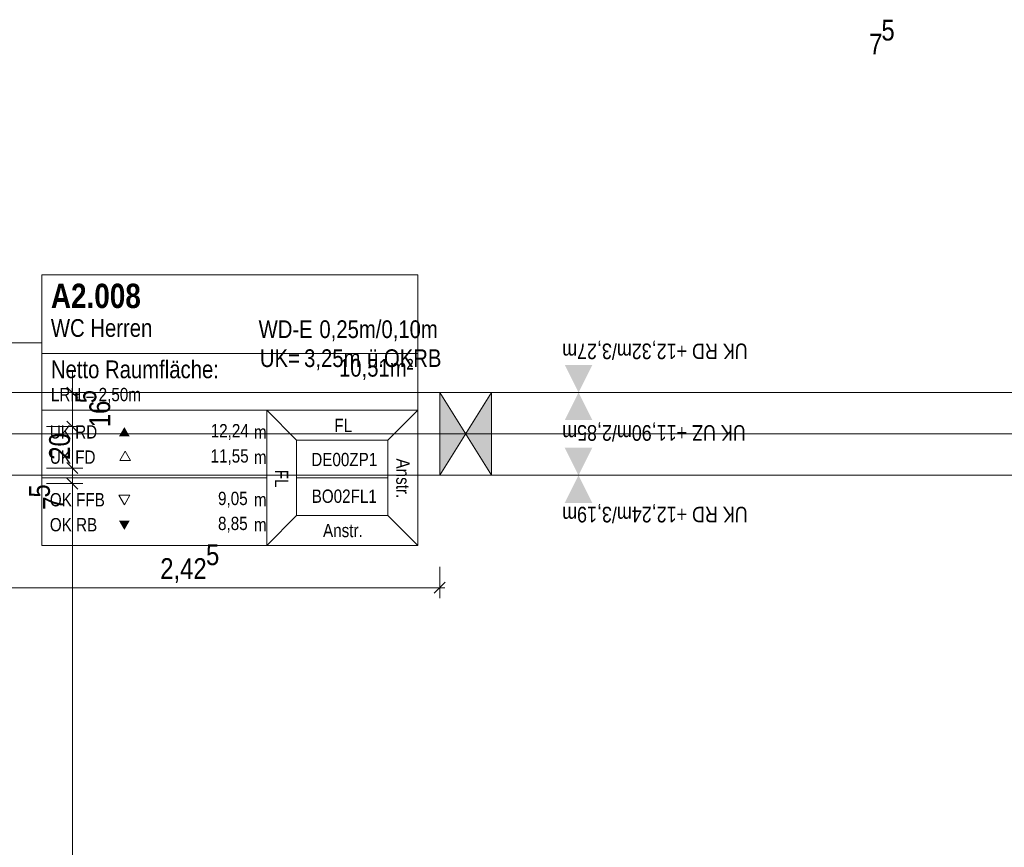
# Model space of a CAD drawing. Extents: x -634 to 300, y 62 to 1102.
# Tile 100 of 125: x -310 to -215, y 726 to 806. Entities that reach past the tile are written whole.
import ezdxf
from ezdxf.lldxf.tags import DXFTag

# ---------------------------------------------------------------- set-up
doc = ezdxf.new("R2010")
doc.units = 0
doc.layers.get('0').update_dxf_attribs({"lineweight": 13})
for name, color, linetype, lineweight, true_color in [('30 -34 Innenwände- 11 Durchbruch', 4, 'Continuous', 9, 0x00ffff), ('30 -35 Decken- 1 Konstruktion-Träger- Stahlbeton', 7, 'Continuous', 13, 0x33aa00), ('70 -75 Raumstempel- 1 Raumstempel-A06CPVZWL0', 1, 'Continuous', 50, 0xff0000), ('70 -75 Raumstempel-2 Verweislinie', 3, 'Continuous', 9, 0x00ff00), ('70 -76 Bemaßung- 2 Allgemein', 9, 'Continuous', 5, 0x808080)]:
    doc.layers.add(name, color=color, linetype=linetype, lineweight=lineweight, true_color=true_color)
doc.layers.add('70 -71 Achsen- 1 Gebäudeachsen', color=7, linetype='STRICHPUNKT2-A06CPW00L0', lineweight=18)
doc.styles.get("Standard").update_dxf_attribs({"font": 'ARIALN.TTF'})
tags = doc.linetypes.add('grob-A06CPVZVL0', pattern=[14, 3, -8, 3]).pattern_tags.tags
tags[8:9] = [DXFTag(74, 4), DXFTag(75, 0), DXFTag(340, '0'), DXFTag(46, 0.0), DXFTag(50, 0.0), DXFTag(44, 0.0), DXFTag(45, 0.0)]
tags[6:7] = [DXFTag(74, 4), DXFTag(75, 0), DXFTag(340, '0'), DXFTag(46, 0.0), DXFTag(50, 0.0), DXFTag(44, 0.0), DXFTag(45, 0.0)]
tags[4:5] = [DXFTag(74, 4), DXFTag(75, 0), DXFTag(340, '0'), DXFTag(46, 0.0), DXFTag(50, 0.0), DXFTag(44, 0.0), DXFTag(45, 0.0)]
tags = doc.linetypes.add('STRICHPUNKT2-A06CPW00L0', pattern=[12.7, 6.35, -3.175, 0, -3.175]).pattern_tags.tags
tags[10:11] = [DXFTag(74, 4), DXFTag(75, 0), DXFTag(340, '0'), DXFTag(46, 0.0), DXFTag(50, 0.0), DXFTag(44, 0.0), DXFTag(45, 0.0)]
tags[8:9] = [DXFTag(74, 4), DXFTag(75, 0), DXFTag(340, '0'), DXFTag(46, 0.0), DXFTag(50, 0.0), DXFTag(44, 0.0), DXFTag(45, 0.0)]
tags[6:7] = [DXFTag(74, 4), DXFTag(75, 0), DXFTag(340, '0'), DXFTag(46, 0.0), DXFTag(50, 0.0), DXFTag(44, 0.0), DXFTag(45, 0.0)]
tags[4:5] = [DXFTag(74, 4), DXFTag(75, 0), DXFTag(340, '0'), DXFTag(46, 0.0), DXFTag(50, 0.0), DXFTag(44, 0.0), DXFTag(45, 0.0)]

# ---------------------------------------------------------------- blocks, each defined once
blk = doc.blocks.new('Referenz-A06CPW02L0')
at = {"layer": '30 -34 Innenwände- 11 Durchbruch', "color": 0, "linetype": 'Continuous', "ltscale": 0.13}
for p, q in [((-269.533, 769.884), (-264.533, 769.884)), ((-264.533, 769.884), (-269.533, 761.884)), ((-264.533, 761.884), (-269.533, 769.884)), ((-269.533, 761.884), (-269.533, 769.884)), ((-264.533, 761.884), (-264.533, 769.884)), ((-269.533, 761.884), (-264.533, 761.884))]:
    blk.add_line(p, q, dxfattribs=at)
for points in [[(-269.533, 761.884), (-269.533, 769.884), (-267.033, 765.884)], [(-267.033, 765.884), (-264.533, 769.884), (-264.533, 761.884)]]:
    blk.add_solid(points, dxfattribs=at)
at = {"layer": '30 -35 Decken- 1 Konstruktion-Träger- Stahlbeton', "color": 0, "linetype": 'grob-A06CPVZVL0', "lineweight": -2, "ltscale": 0.13}
for p, q in [((3.967, 769.884), (-554.534, 769.884)), ((3.967, 761.884), (-554.534, 761.884))]:
    blk.add_line(p, q, dxfattribs=at)
at = {"layer": '70 -71 Achsen- 1 Gebäudeachsen', "color": 0, "linetype": 'STRICHPUNKT2-A06CPW00L0', "ltscale": 0.18}
blk.add_line((-554.534, 765.884), (92.907, 765.884), dxfattribs=at)
at = {"layer": '70 -75 Raumstempel- 1 Raumstempel-A06CPVZWL0', "color": 0, "lineweight": 9}
for p, q in [((-307.976, 781.254), (-307.976, 755.114)), ((-271.652, 781.254), (-307.976, 781.254)), ((-271.652, 755.114), (-271.652, 781.254)), ((-271.652, 773.659), (-307.976, 773.659)), ((-307.976, 768.184), (-286.248, 768.184)), ((-283.364, 765.287), (-286.248, 768.184)), ((-271.652, 768.184), (-286.248, 768.184)), ((-286.248, 768.184), (-286.248, 755.114)), ((-274.536, 765.287), (-271.652, 768.184)), ((-283.364, 758.011), (-283.364, 765.287)), ((-283.364, 765.287), (-274.536, 765.287)), ((-274.536, 758.011), (-274.536, 765.287)), ((-299.939, 764.224), (-300.462, 763.318)), ((-299.416, 763.318), (-299.939, 764.224)), ((-300.462, 763.318), (-299.416, 763.318)), ((-307.976, 761.649), (-286.248, 761.649)), ((-274.536, 761.649), (-283.364, 761.649)), ((-300.011, 759.045), (-300.534, 759.951)), ((-300.534, 759.951), (-299.488, 759.951)), ((-299.488, 759.951), (-300.011, 759.045)), ((-283.364, 758.011), (-286.248, 755.114)), ((-283.364, 758.011), (-274.536, 758.011)), ((-274.536, 758.011), (-271.652, 755.114)), ((-271.652, 755.114), (-307.976, 755.114))]:
    blk.add_line(p, q, dxfattribs=at)
at = {"layer": '70 -75 Raumstempel- 1 Raumstempel-A06CPVZWL0', "color": 0, "lineweight": 0}
for points in [[(-299.488, 765.639), (-300.011, 766.545), (-300.534, 765.639)], [(-299.488, 757.508), (-300.011, 756.602), (-300.534, 757.508)]]:
    blk.add_solid(points, dxfattribs=at)
at = {"layer": '70 -75 Raumstempel-2 Verweislinie', "color": 0, "linetype": 'Continuous', "ltscale": 0.13}
blk.add_line((-337.117, 774.679), (-307.976, 774.679), dxfattribs=at)
at = {"layer": '70 -76 Bemaßung- 2 Allgemein', "color": 0, "linetype": 'Continuous', "ltscale": 0.13}
for p, q in [((-305.033, 770.944), (-305.033, 772.004)), ((-305.033, 768.884), (-305.033, 770.944)), ((-307.533, 769.884), (-304.033, 769.884)), ((-305.033, 766.584), (-305.033, 769.884)), ((-305.033, 767.584), (-305.033, 765.523)), ((-305.033, 767.584), (-305.033, 765.523)), ((-307.533, 766.584), (-304.033, 766.584)), ((-307.533, 766.584), (-304.033, 766.584)), ((-305.033, 765.523), (-305.033, 764.463)), ((-305.033, 763.644), (-305.033, 765.523)), ((-305.033, 763.644), (-305.033, 764.704)), ((-305.033, 761.584), (-305.033, 763.644)), ((-305.033, 761.584), (-305.033, 763.644)), ((-307.533, 762.584), (-304.033, 762.584)), ((-307.533, 762.584), (-304.033, 762.584)), ((-305.033, 761.084), (-305.033, 762.584)), ((-305.033, 762.084), (-305.033, 760.023)), ((-305.033, 762.084), (-305.033, 760.023)), ((-307.533, 761.084), (-304.033, 761.084)), ((-307.533, 761.084), (-304.033, 761.084)), ((-305.033, 760.023), (-305.033, 758.963)), ((-305.033, 673.744), (-305.033, 760.023)), ((-269.533, 753.024), (-269.533, 750.024)), ((-270.594, 751.024), (-316.973, 751.024)), ((-269.033, 751.024), (-270.594, 751.024)), ((-269.003, 751.555), (-270.064, 750.494))]:
    blk.add_line(p, q, dxfattribs=at)
at = {"layer": '70 -76 Bemaßung- 2 Allgemein', "color": 0, "linetype": 'Continuous', "lineweight": 20, "ltscale": 0.2}
for p, q in [((-304.503, 769.353), (-305.564, 770.414)), ((-305.564, 767.114), (-304.503, 766.053)), ((-305.564, 767.114), (-304.503, 766.053)), ((-304.503, 762.053), (-305.564, 763.114)), ((-304.503, 762.053), (-305.564, 763.114)), ((-305.564, 761.614), (-304.503, 760.553)), ((-305.564, 761.614), (-304.503, 760.553))]:
    blk.add_line(p, q, dxfattribs=at)
at = {"layer": '70 -76 Bemaßung- 2 Allgemein', "color": 0, "lineweight": 0}
for points in [[(-257.448, 772.554), (-256.116, 769.884), (-254.778, 772.552)], [(-257.448, 767.213), (-256.116, 769.884), (-254.778, 767.215)], [(-257.448, 764.554), (-256.116, 761.884), (-254.778, 764.552)], [(-257.448, 759.213), (-256.116, 761.884), (-254.778, 759.215)]]:
    blk.add_solid(points, dxfattribs=at)
at = {"layer": '30 -34 Innenwände- 11 Durchbruch', "color": 0, "linetype": 'ByBlock', "ltscale": 0.13, "char_height": 1.71171, "attachment_point": 1}
for s, insert in [('{\\fArial Narrow;WD-E}', (-287.033, 776.857)), ('{\\fArial Narrow;0,25m/0,10m}', (-281.161, 776.857)), ('{\\fArial Narrow;UK=}', (-286.91, 774.06)), ('{\\fArial Narrow;3,25m}', (-282.641, 774.06)), ('{\\fArial Narrow;ü.OKRB}', (-276.557, 774.06))]:
    blk.add_mtext(s, dxfattribs=dict(at, insert=insert))
at = {"layer": '70 -75 Raumstempel- 1 Raumstempel-A06CPVZWL0', "color": 0, "linetype": 'Continuous', "ltscale": 0.5, "attachment_point": 1}
for s, insert, char_height, rotation in [('{\\fArial Narrow|b1|i0;A2.008}', (-307.11, 780.399), 2.3536, 0), ('{\\fArial Narrow;WC Herren}', (-307.11, 776.976), 1.71171, 0), ('{\\fArial Narrow;Netto Raumfläche:}', (-307.11, 772.979), 1.71171, 0), ('{\\fArial Narrow;10,51m²}', (-279.264, 773.13), 1.71171, 0), ('{\\fArial Narrow;LRH = 2,50m}', (-307.11, 770.331), 1.28378, 0), ('{\\fArial Narrow;FL}', (-279.718, 767.351), 1.28378, 0), ('{\\fArial Narrow;UK RD}', (-307.211, 766.719), 1.28378, 0), ('{\\fArial Narrow;12,24}', (-291.664, 766.833), 1.28378, 0), ('{\\fArial Narrow;m}', (-287.491, 766.709), 1.28378, 0), ('{\\fArial Narrow;UK FD}', (-307.211, 764.285), 1.28378, 0), ('{\\fArial Narrow;11,55}', (-291.677, 764.399), 1.28378, 0), ('{\\fArial Narrow;m}', (-287.491, 764.275), 1.28378, 0), ('{\\fArial Narrow;DE00ZP1}', (-281.943, 764.05), 1.28378, 0), ('{\\fArial Narrow;Anstr.}', (-272.444, 763.508), 1.28378, 270), ('{\\fArial Narrow;FL}', (-284.166, 762.417), 1.28378, 270), ('{\\fArial Narrow;BO02FL1}', (-281.906, 760.506), 1.28378, 0), ('{\\fArial Narrow;OK FFB}', (-307.211, 760.166), 1.28378, 0), ('{\\fArial Narrow;9,05}', (-290.956, 760.291), 1.28378, 0), ('{\\fArial Narrow;m}', (-287.491, 760.166), 1.28378, 0), ('{\\fArial Narrow;OK RB}', (-307.211, 757.752), 1.28378, 0), ('{\\fArial Narrow;8,85}', (-290.956, 757.877), 1.28378, 0), ('{\\fArial Narrow;m}', (-287.491, 757.752), 1.28378, 0), ('{\\fArial Narrow;Anstr.}', (-280.809, 757.193), 1.28378, 0)]:
    blk.add_mtext(s, dxfattribs=dict(at, insert=insert, char_height=char_height, rotation=rotation))
at = {"layer": '70 -76 Bemaßung- 2 Allgemein', "color": 0, "linetype": 'Continuous', "ltscale": 0.13, "char_height": 2.01377, "attachment_point": 1}
for s, insert in [('{\\fArial Narrow;5}', (-226.841, 805.912)), ('{\\fArial Narrow;7}', (-228.019, 804.57)), ('{\\fArial Narrow;5}', (-292.117, 755.217)), ('{\\fArial Narrow;2,42}', (-296.543, 753.874))]:
    blk.add_mtext(s, dxfattribs=dict(at, insert=insert))
at = {"layer": '70 -76 Bemaßung- 2 Allgemein', "color": 0, "linetype": 'Continuous', "ltscale": 0.13, "attachment_point": 1}
for s, insert, char_height, rotation in [('{\\fArial Narrow;UK RD +12,32m/3,27m}', (-239.764, 773.108), 1.51033, 180), ('{\\fArial Narrow;5}', (-304.736, 768.847), 2.01377, 90), ('{\\fArial Narrow;16}', (-303.394, 766.526), 2.01377, 90), ('{\\fArial Narrow;UK UZ +11,90m/2,85m}', (-239.956, 765.221), 1.51033, 180), ('{\\fArial Narrow;20}', (-307.284, 763.387), 2.01377, 90), ('{\\fArial Narrow;5}', (-309.218, 759.731), 2.01377, 90), ('{\\fArial Narrow;7}', (-307.876, 758.553), 2.01377, 90), ('{\\fArial Narrow;UK RD +12,24m/3,19m}', (-239.764, 757.333), 1.51033, 180)]:
    blk.add_mtext(s, dxfattribs=dict(at, insert=insert, char_height=char_height, rotation=rotation))

msp = doc.modelspace()

# ---------------------------------------------------------------- block references
at = {"color": 8, "lineweight": 13, "ltscale": 0.13, "true_color": 0x808080}
msp.add_blockref('Referenz-A06CPW02L0', (0, 0), dxfattribs=at)

doc.saveas('drawing.dxf')
